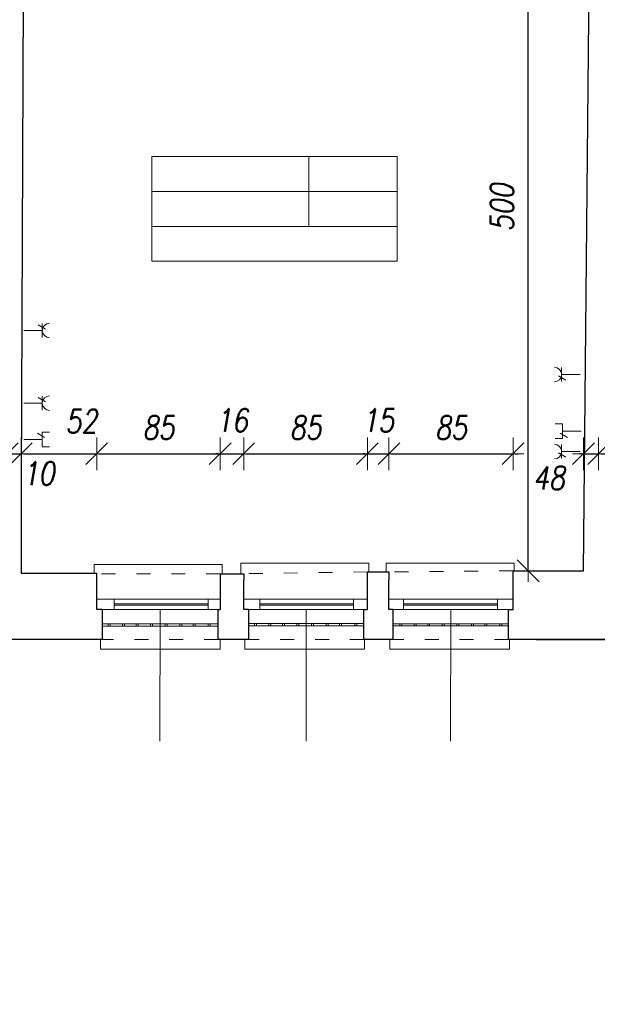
# Model space of a CAD drawing. Header units: millimetres. Extents: x -60479 to 14193, y -32440 to 949.
# Tile 16 of 68: x -37251 to -33276, y -28768 to -21993. Entities that reach past the tile are written whole.
import ezdxf

# ---------------------------------------------------------------- set-up
doc = ezdxf.new("R2010")
doc.units = ezdxf.units.MM
doc.header["$LTSCALE"] = 8
doc.linetypes.add('ACAD_ISO03W100', pattern=[30, 12, -18])
doc.layers.get('Defpoints').update_dxf_attribs({"lineweight": 0})
for name, color, linetype, lineweight in [('A_DIMEN', 7, 'Continuous', 0), ('BAM_OPISY POWIERZCHNI', 40, 'Continuous', 0), ('instalacje', 6, 'Continuous', 0), ('parter_dzwi i okna', 3, 'Continuous', 0), ('parter_kraty', 8, 'Continuous', 0), ('parter_parapet', 6, 'Continuous', 0), ('parter_podciąg', 2, 'ACAD_ISO03W100', 0), ('parter_rzut', 7, 'Continuous', 30), ('RZUT_wymiarowanie', 2, 'Continuous', 0), ('wymiarowanie', 4, 'Continuous', 0)]:
    doc.layers.add(name, color=color, linetype=linetype, lineweight=lineweight)
doc.styles.add('ROMANS1', font='romans.shx', dxfattribs={"width": 0.8, "oblique": 10})
doc.dimstyles.new('NARCH100', dxfattribs={"dimscale": 100, "dimtxt": 1.6, "dimasz": 0.15, "dimexe": 0, "dimexo": 0, "dimgap": 1, "dimtad": 1, "dimdec": 0, "dimlfac": 0.1, "dimrnd": 1, "dimdsep": 46, "dimtxsty": 'ROMANS1', "dimblk": 'wym', "dimcen": -1.5, "dimse1": 1, "dimse2": 1, "dimclrd": 4, "dimclre": 4, "dimclrt": 3, "dimadec": 0, "dimazin": 0, "dimtfac": 0.04, "dimtdec": 0, "dimtmove": 2, "dimatfit": 3, "dimldrblk": 'wym', "dimfxl": 0, "dimtolj": 1, "dimarcsym": 0})

# ---------------------------------------------------------------- blocks, each defined once
blk = doc.blocks.new('wym')
at = {"layer": 'A_DIMEN', "color": 4, "ltscale": 100}
for p, q in [((-5, -5), (5, 5)), ((0, -7.5), (0, 7.5)), ((-5, 0), (5, 0))]:
    blk.add_line(p, q, dxfattribs=at)
blk = doc.blocks.new('*D252')
at = {"layer": 'Defpoints', "color": 0, "transparency": 16777216}
for p in [(-37887.3, -26258.7), (-36683.3, -26258.7), (-36683.3, -31813.7)]:
    blk.add_point(p, dxfattribs=at)
at = {"layer": 'RZUT_wymiarowanie', "color": 4, "lineweight": -2, "transparency": 16777216}
blk.add_line((-37872.3, -31813.7), (-36698.3, -31813.7), dxfattribs=at)
at = {"layer": 'RZUT_wymiarowanie', "color": 4, "lineweight": -2, "transparency": 16777216, "xscale": 15, "yscale": 15, "zscale": 15, "rotation": 179.9999999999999}
blk.add_blockref('wym', (-37887.3, -31813.7), dxfattribs=at)
at = {"layer": 'RZUT_wymiarowanie', "color": 4, "lineweight": -2, "transparency": 16777216, "xscale": 15, "yscale": 15, "zscale": 15}
blk.add_blockref('wym', (-36683.3, -31813.7), dxfattribs=at)
at = {"layer": 'RZUT_wymiarowanie', "color": 3, "transparency": 16777216, "insert": (-37285.3, -31633.7), "char_height": 160, "attachment_point": 5, "style": 'ROMANS1'}
blk.add_mtext('\\A1;120', dxfattribs=at)
blk = doc.blocks.new('*D253')
at = {"layer": 'Defpoints', "color": 0, "transparency": 16777216}
for p in [(-36683.3, -26258.7), (-35886, -26258.7), (-35886, -31813.7)]:
    blk.add_point(p, dxfattribs=at)
at = {"layer": 'RZUT_wymiarowanie', "color": 4, "lineweight": -2, "transparency": 16777216}
blk.add_line((-36668.3, -31813.7), (-35901, -31813.7), dxfattribs=at)
at = {"layer": 'RZUT_wymiarowanie', "color": 4, "lineweight": -2, "transparency": 16777216, "xscale": 15, "yscale": 15, "zscale": 15, "rotation": 179.9999999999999}
blk.add_blockref('wym', (-36683.3, -31813.7), dxfattribs=at)
at = {"layer": 'RZUT_wymiarowanie', "color": 4, "lineweight": -2, "transparency": 16777216, "xscale": 15, "yscale": 15, "zscale": 15}
blk.add_blockref('wym', (-35886, -31813.7), dxfattribs=at)
at = {"layer": 'RZUT_wymiarowanie', "color": 3, "transparency": 16777216, "insert": (-36284.7, -31633.7), "char_height": 160, "attachment_point": 5, "style": 'ROMANS1'}
blk.add_mtext('\\A1;80', dxfattribs=at)
blk = doc.blocks.new('*D254')
at = {"layer": 'Defpoints', "color": 0, "transparency": 16777216}
for p in [(-35886, -26258.7), (-35677.1, -26258.7), (-35677.1, -31813.7)]:
    blk.add_point(p, dxfattribs=at)
at = {"layer": 'RZUT_wymiarowanie', "color": 4, "lineweight": -2, "transparency": 16777216}
for p, q in [((-35901, -31813.7), (-35916, -31813.7)), ((-35886, -31813.7), (-35677.1, -31813.7)), ((-35662.1, -31813.7), (-35647.1, -31813.7))]:
    blk.add_line(p, q, dxfattribs=at)
at = {"layer": 'RZUT_wymiarowanie', "color": 4, "lineweight": -2, "transparency": 16777216, "xscale": 15, "yscale": 15, "zscale": 15}
for p, rotation in [((-35886, -31813.7), 359.9999999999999), ((-35677.1, -31813.7), 179.9999999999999)]:
    blk.add_blockref('wym', p, dxfattribs=dict(at, rotation=rotation))
at = {"layer": 'RZUT_wymiarowanie', "color": 3, "transparency": 16777216, "insert": (-35781.6, -31594.4), "char_height": 160, "attachment_point": 5, "style": 'ROMANS1'}
blk.add_mtext('\\A1;21', dxfattribs=at)
blk = doc.blocks.new('*D255')
at = {"layer": 'Defpoints', "color": 0, "transparency": 16777216}
for p in [(-35677.1, -26258.7), (-34882.5, -26258.7), (-34882.5, -31813.7)]:
    blk.add_point(p, dxfattribs=at)
at = {"layer": 'RZUT_wymiarowanie', "color": 4, "lineweight": -2, "transparency": 16777216}
blk.add_line((-35662.1, -31813.7), (-34897.5, -31813.7), dxfattribs=at)
at = {"layer": 'RZUT_wymiarowanie', "color": 4, "lineweight": -2, "transparency": 16777216, "xscale": 15, "yscale": 15, "zscale": 15, "rotation": 179.9999999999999}
blk.add_blockref('wym', (-35677.1, -31813.7), dxfattribs=at)
at = {"layer": 'RZUT_wymiarowanie', "color": 4, "lineweight": -2, "transparency": 16777216, "xscale": 15, "yscale": 15, "zscale": 15}
blk.add_blockref('wym', (-34882.5, -31813.7), dxfattribs=at)
at = {"layer": 'RZUT_wymiarowanie', "color": 3, "transparency": 16777216, "insert": (-35279.8, -31633.7), "char_height": 160, "attachment_point": 5, "style": 'ROMANS1'}
blk.add_mtext('\\A1;79', dxfattribs=at)
blk = doc.blocks.new('*D256')
at = {"layer": 'Defpoints', "color": 0, "transparency": 16777216}
for p in [(-34882.5, -26258.7), (-34682.7, -26258.7), (-34682.7, -31813.7)]:
    blk.add_point(p, dxfattribs=at)
at = {"layer": 'RZUT_wymiarowanie', "color": 4, "lineweight": -2, "transparency": 16777216}
for p, q in [((-34897.5, -31813.7), (-34912.5, -31813.7)), ((-34882.5, -31813.7), (-34682.7, -31813.7)), ((-34667.7, -31813.7), (-34652.7, -31813.7))]:
    blk.add_line(p, q, dxfattribs=at)
at = {"layer": 'RZUT_wymiarowanie', "color": 4, "lineweight": -2, "transparency": 16777216, "xscale": 15, "yscale": 15, "zscale": 15}
for p, rotation in [((-34882.5, -31813.7), 359.9999999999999), ((-34682.7, -31813.7), 179.9999999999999)]:
    blk.add_blockref('wym', p, dxfattribs=dict(at, rotation=rotation))
at = {"layer": 'RZUT_wymiarowanie', "color": 3, "transparency": 16777216, "insert": (-34782.6, -31594.4), "char_height": 160, "attachment_point": 5, "style": 'ROMANS1'}
blk.add_mtext('\\A1;20', dxfattribs=at)
blk = doc.blocks.new('*D257')
at = {"layer": 'Defpoints', "color": 0, "transparency": 16777216}
for p in [(-34682.7, -26258.7), (-33887.4, -26258.7), (-33887.4, -31813.7)]:
    blk.add_point(p, dxfattribs=at)
at = {"layer": 'RZUT_wymiarowanie', "color": 4, "lineweight": -2, "transparency": 16777216}
blk.add_line((-34667.7, -31813.7), (-33902.4, -31813.7), dxfattribs=at)
at = {"layer": 'RZUT_wymiarowanie', "color": 4, "lineweight": -2, "transparency": 16777216, "xscale": 15, "yscale": 15, "zscale": 15, "rotation": 179.9999999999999}
blk.add_blockref('wym', (-34682.7, -31813.7), dxfattribs=at)
at = {"layer": 'RZUT_wymiarowanie', "color": 4, "lineweight": -2, "transparency": 16777216, "xscale": 15, "yscale": 15, "zscale": 15}
blk.add_blockref('wym', (-33887.4, -31813.7), dxfattribs=at)
at = {"layer": 'RZUT_wymiarowanie', "color": 3, "transparency": 16777216, "insert": (-34285, -31633.7), "char_height": 160, "attachment_point": 5, "style": 'ROMANS1'}
blk.add_mtext('\\A1;80', dxfattribs=at)
blk = doc.blocks.new('*D258')
at = {"layer": 'Defpoints', "color": 0, "transparency": 16777216}
for p in [(-33887.4, -26258.7), (-32672.9, -26258.7), (-32672.9, -31813.7)]:
    blk.add_point(p, dxfattribs=at)
at = {"layer": 'RZUT_wymiarowanie', "color": 4, "lineweight": -2, "transparency": 16777216}
blk.add_line((-33872.4, -31813.7), (-32687.9, -31813.7), dxfattribs=at)
at = {"layer": 'RZUT_wymiarowanie', "color": 4, "lineweight": -2, "transparency": 16777216, "xscale": 15, "yscale": 15, "zscale": 15, "rotation": 179.9999999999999}
blk.add_blockref('wym', (-33887.4, -31813.7), dxfattribs=at)
at = {"layer": 'RZUT_wymiarowanie', "color": 4, "lineweight": -2, "transparency": 16777216, "xscale": 15, "yscale": 15, "zscale": 15}
blk.add_blockref('wym', (-32672.9, -31813.7), dxfattribs=at)
at = {"layer": 'RZUT_wymiarowanie', "color": 3, "transparency": 16777216, "insert": (-33280.2, -31633.7), "char_height": 160, "attachment_point": 5, "style": 'ROMANS1'}
blk.add_mtext('\\A1;121', dxfattribs=at)
blk = doc.blocks.new('*D178')
at = {"layer": 'Defpoints', "color": 0, "transparency": 16777216}
for p in [(-56057.1, -26261.6), (-1532.1, -26294.4), (-1532.1, -32327.7)]:
    blk.add_point(p, dxfattribs=at)
at = {"layer": 'RZUT_wymiarowanie', "color": 4, "lineweight": -2, "transparency": 16777216}
blk.add_line((-56042.1, -32327.7), (-1547.1, -32327.7), dxfattribs=at)
at = {"layer": 'RZUT_wymiarowanie', "color": 4, "lineweight": -2, "transparency": 16777216, "xscale": 15, "yscale": 15, "zscale": 15, "rotation": 179.9999999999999}
blk.add_blockref('wym', (-56057.1, -32327.7), dxfattribs=at)
at = {"layer": 'RZUT_wymiarowanie', "color": 4, "lineweight": -2, "transparency": 16777216, "xscale": 15, "yscale": 15, "zscale": 15}
blk.add_blockref('wym', (-1532.1, -32327.7), dxfattribs=at)
at = {"layer": 'RZUT_wymiarowanie', "color": 3, "transparency": 16777216, "insert": (-28794.6, -32147.7), "char_height": 160, "attachment_point": 5, "style": 'ROMANS1'}
blk.add_mtext('\\A1;5453', dxfattribs=at)
blk = doc.blocks.new('*D553')
at = {"layer": 'Defpoints', "color": 0, "transparency": 16777216}
for p in [(-37241, -24979.7), (-37336.8, -25788.7), (-37241, -25801.5)]:
    blk.add_point(p, dxfattribs=at)
at = {"layer": 'instalacje', "color": 4, "lineweight": -2, "transparency": 16777216}
for p, q in [((-37351.8, -24979.7), (-37366.8, -24979.7)), ((-37336.8, -24979.7), (-37241, -24979.7)), ((-37226, -24979.7), (-37211, -24979.7))]:
    blk.add_line(p, q, dxfattribs=at)
at = {"layer": 'instalacje', "color": 4, "lineweight": -2, "transparency": 16777216, "xscale": 15, "yscale": 15, "zscale": 15}
for p, rotation in [((-37336.8, -24979.7), 359.9999999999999), ((-37241, -24979.7), 179.9999999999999)]:
    blk.add_blockref('wym', p, dxfattribs=dict(at, rotation=rotation))
at = {"layer": 'instalacje', "color": 3, "transparency": 16777216, "insert": (-37121.9, -25115), "char_height": 160, "attachment_point": 5, "style": 'ROMANS1'}
blk.add_mtext('\\A1;10', dxfattribs=at)
blk = doc.blocks.new('*D554')
at = {"layer": 'Defpoints', "color": 0, "transparency": 16777216}
for p in [(-36721.3, -24979.7), (-37241, -25801.5), (-36721.3, -25981.2)]:
    blk.add_point(p, dxfattribs=at)
at = {"layer": 'instalacje', "color": 4, "lineweight": -2, "transparency": 16777216}
blk.add_line((-37226, -24979.7), (-36736.3, -24979.7), dxfattribs=at)
at = {"layer": 'instalacje', "color": 4, "lineweight": -2, "transparency": 16777216, "xscale": 15, "yscale": 15, "zscale": 15, "rotation": 179.9999999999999}
blk.add_blockref('wym', (-37241, -24979.7), dxfattribs=at)
at = {"layer": 'instalacje', "color": 4, "lineweight": -2, "transparency": 16777216, "xscale": 15, "yscale": 15, "zscale": 15}
blk.add_blockref('wym', (-36721.3, -24979.7), dxfattribs=at)
at = {"layer": 'instalacje', "color": 3, "transparency": 16777216, "insert": (-36827.3, -24755.4), "char_height": 160, "attachment_point": 5, "style": 'ROMANS1'}
blk.add_mtext('\\A1;52', dxfattribs=at)
blk = doc.blocks.new('*D555')
at = {"layer": 'Defpoints', "color": 0, "transparency": 16777216}
for p in [(-35871.5, -24979.7), (-36721.3, -25981.2), (-35871.5, -25981.2)]:
    blk.add_point(p, dxfattribs=at)
at = {"layer": 'instalacje', "color": 4, "lineweight": -2, "transparency": 16777216}
blk.add_line((-36706.3, -24979.7), (-35886.5, -24979.7), dxfattribs=at)
at = {"layer": 'instalacje', "color": 4, "lineweight": -2, "transparency": 16777216, "xscale": 15, "yscale": 15, "zscale": 15, "rotation": 179.9999999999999}
blk.add_blockref('wym', (-36721.3, -24979.7), dxfattribs=at)
at = {"layer": 'instalacje', "color": 4, "lineweight": -2, "transparency": 16777216, "xscale": 15, "yscale": 15, "zscale": 15}
blk.add_blockref('wym', (-35871.5, -24979.7), dxfattribs=at)
at = {"layer": 'instalacje', "color": 3, "transparency": 16777216, "insert": (-36296.4, -24799.7), "char_height": 160, "attachment_point": 5, "style": 'ROMANS1'}
blk.add_mtext('\\A1;85', dxfattribs=at)
blk = doc.blocks.new('*D556')
at = {"layer": 'Defpoints', "color": 0, "transparency": 16777216}
for p in [(-35709.3, -24979.7), (-35871.5, -25981.2), (-35709.3, -25981.2)]:
    blk.add_point(p, dxfattribs=at)
at = {"layer": 'instalacje', "color": 4, "lineweight": -2, "transparency": 16777216}
for p, q in [((-35886.5, -24979.7), (-35901.5, -24979.7)), ((-35871.5, -24979.7), (-35709.3, -24979.7)), ((-35694.3, -24979.7), (-35679.3, -24979.7))]:
    blk.add_line(p, q, dxfattribs=at)
at = {"layer": 'instalacje', "color": 4, "lineweight": -2, "transparency": 16777216, "xscale": 15, "yscale": 15, "zscale": 15}
for p, rotation in [((-35871.5, -24979.7), 359.9999999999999), ((-35709.3, -24979.7), 179.9999999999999)]:
    blk.add_blockref('wym', p, dxfattribs=dict(at, rotation=rotation))
at = {"layer": 'instalacje', "color": 3, "transparency": 16777216, "insert": (-35790.4, -24749.7), "char_height": 160, "attachment_point": 5, "style": 'ROMANS1'}
blk.add_mtext('\\A1;16', dxfattribs=at)
blk = doc.blocks.new('*D557')
at = {"layer": 'Defpoints', "color": 0, "transparency": 16777216}
for p in [(-34858.6, -24979.7), (-35709.3, -25981.2), (-34858.6, -25981.2)]:
    blk.add_point(p, dxfattribs=at)
at = {"layer": 'instalacje', "color": 4, "lineweight": -2, "transparency": 16777216}
blk.add_line((-35694.3, -24979.7), (-34873.6, -24979.7), dxfattribs=at)
at = {"layer": 'instalacje', "color": 4, "lineweight": -2, "transparency": 16777216, "xscale": 15, "yscale": 15, "zscale": 15, "rotation": 179.9999999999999}
blk.add_blockref('wym', (-35709.3, -24979.7), dxfattribs=at)
at = {"layer": 'instalacje', "color": 4, "lineweight": -2, "transparency": 16777216, "xscale": 15, "yscale": 15, "zscale": 15}
blk.add_blockref('wym', (-34858.6, -24979.7), dxfattribs=at)
at = {"layer": 'instalacje', "color": 3, "transparency": 16777216, "insert": (-35284, -24799.7), "char_height": 160, "attachment_point": 5, "style": 'ROMANS1'}
blk.add_mtext('\\A1;85', dxfattribs=at)
blk = doc.blocks.new('*D558')
at = {"layer": 'Defpoints', "color": 0, "transparency": 16777216}
for p in [(-34710.2, -24979.7), (-34858.6, -25981.2), (-34710.2, -25981.2)]:
    blk.add_point(p, dxfattribs=at)
at = {"layer": 'instalacje', "color": 4, "lineweight": -2, "transparency": 16777216}
for p, q in [((-34873.6, -24979.7), (-34888.6, -24979.7)), ((-34858.6, -24979.7), (-34710.2, -24979.7)), ((-34695.2, -24979.7), (-34680.2, -24979.7))]:
    blk.add_line(p, q, dxfattribs=at)
at = {"layer": 'instalacje', "color": 4, "lineweight": -2, "transparency": 16777216, "xscale": 15, "yscale": 15, "zscale": 15}
for p, rotation in [((-34858.6, -24979.7), 359.9999999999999), ((-34710.2, -24979.7), 179.9999999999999)]:
    blk.add_blockref('wym', p, dxfattribs=dict(at, rotation=rotation))
at = {"layer": 'instalacje', "color": 3, "transparency": 16777216, "insert": (-34784.4, -24749.7), "char_height": 160, "attachment_point": 5, "style": 'ROMANS1'}
blk.add_mtext('\\A1;15', dxfattribs=at)
blk = doc.blocks.new('*D559')
at = {"layer": 'Defpoints', "color": 0, "transparency": 16777216}
for p in [(-33855.6, -24979.7), (-34710.2, -25981.2), (-33855.6, -25981.2)]:
    blk.add_point(p, dxfattribs=at)
at = {"layer": 'instalacje', "color": 4, "lineweight": -2, "transparency": 16777216}
blk.add_line((-34695.2, -24979.7), (-33870.6, -24979.7), dxfattribs=at)
at = {"layer": 'instalacje', "color": 4, "lineweight": -2, "transparency": 16777216, "xscale": 15, "yscale": 15, "zscale": 15, "rotation": 179.9999999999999}
blk.add_blockref('wym', (-34710.2, -24979.7), dxfattribs=at)
at = {"layer": 'instalacje', "color": 4, "lineweight": -2, "transparency": 16777216, "xscale": 15, "yscale": 15, "zscale": 15}
blk.add_blockref('wym', (-33855.6, -24979.7), dxfattribs=at)
at = {"layer": 'instalacje', "color": 3, "transparency": 16777216, "insert": (-34282.9, -24799.7), "char_height": 160, "attachment_point": 5, "style": 'ROMANS1'}
blk.add_mtext('\\A1;85', dxfattribs=at)
blk = doc.blocks.new('*D560')
at = {"layer": 'Defpoints', "color": 0, "transparency": 16777216}
for p in [(-33370.8, -24979.7), (-33370.8, -25785), (-33855.6, -25981.2)]:
    blk.add_point(p, dxfattribs=at)
at = {"layer": 'instalacje', "color": 4, "lineweight": -2, "transparency": 16777216}
for p, q in [((-33840.6, -24979.7), (-33817.4, -24979.7)), ((-33385.8, -24979.7), (-33401.5, -24979.7))]:
    blk.add_line(p, q, dxfattribs=at)
at = {"layer": 'instalacje', "color": 4, "lineweight": -2, "transparency": 16777216, "xscale": 15, "yscale": 15, "zscale": 15, "rotation": 179.9999999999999}
blk.add_blockref('wym', (-33855.6, -24979.7), dxfattribs=at)
at = {"layer": 'instalacje', "color": 4, "lineweight": -2, "transparency": 16777216, "xscale": 15, "yscale": 15, "zscale": 15}
blk.add_blockref('wym', (-33370.8, -24979.7), dxfattribs=at)
at = {"layer": 'instalacje', "color": 3, "transparency": 16777216, "insert": (-33609.5, -25146.3), "char_height": 160, "attachment_point": 5, "style": 'ROMANS1'}
blk.add_mtext('\\A1;48', dxfattribs=at)
blk = doc.blocks.new('*D561')
at = {"layer": 'Defpoints', "color": 0, "transparency": 16777216}
for p in [(-33267.2, -24979.7), (-33370.8, -25785), (-33267.2, -25791.3)]:
    blk.add_point(p, dxfattribs=at)
at = {"layer": 'instalacje', "color": 4, "lineweight": -2, "transparency": 16777216}
for p, q in [((-33385.8, -24979.7), (-33400.8, -24979.7)), ((-33370.8, -24979.7), (-33267.2, -24979.7)), ((-33252.2, -24979.7), (-33237.2, -24979.7))]:
    blk.add_line(p, q, dxfattribs=at)
at = {"layer": 'instalacje', "color": 4, "lineweight": -2, "transparency": 16777216, "xscale": 15, "yscale": 15, "zscale": 15}
for p, rotation in [((-33370.8, -24979.7), 359.9999999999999), ((-33267.2, -24979.7), 179.9999999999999)]:
    blk.add_blockref('wym', p, dxfattribs=dict(at, rotation=rotation))
at = {"layer": 'instalacje', "color": 3, "transparency": 16777216, "insert": (-33113.3, -25156.6), "char_height": 160, "attachment_point": 5, "style": 'ROMANS1'}
blk.add_mtext('\\A1;10', dxfattribs=at)
blk = doc.blocks.new('*D562')
at = {"layer": 'Defpoints', "color": 0, "transparency": 16777216}
for p in [(-32717.1, -24979.7), (-33267.2, -25791.3), (-32717.1, -25981.2)]:
    blk.add_point(p, dxfattribs=at)
at = {"layer": 'instalacje', "color": 4, "lineweight": -2, "transparency": 16777216}
blk.add_line((-33252.2, -24979.7), (-32732.1, -24979.7), dxfattribs=at)
at = {"layer": 'instalacje', "color": 4, "lineweight": -2, "transparency": 16777216, "xscale": 15, "yscale": 15, "zscale": 15, "rotation": 179.9999999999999}
blk.add_blockref('wym', (-33267.2, -24979.7), dxfattribs=at)
at = {"layer": 'instalacje', "color": 4, "lineweight": -2, "transparency": 16777216, "xscale": 15, "yscale": 15, "zscale": 15}
blk.add_blockref('wym', (-32717.1, -24979.7), dxfattribs=at)
at = {"layer": 'instalacje', "color": 3, "transparency": 16777216, "insert": (-32906.7, -24799.7), "char_height": 160, "attachment_point": 5, "style": 'ROMANS1'}
blk.add_mtext('\\A1;55', dxfattribs=at)
blk = doc.blocks.new('*D606')
at = {"layer": 'Defpoints', "color": 0, "transparency": 16777216}
for p in [(-33751.6, -20786.6), (-33422.3, -20786.6), (-33370.8, -25785)]:
    blk.add_point(p, dxfattribs=at)
at = {"layer": 'instalacje', "color": 4, "lineweight": -2, "transparency": 16777216}
blk.add_line((-33751.6, -25770), (-33751.6, -20801.6), dxfattribs=at)
at = {"layer": 'instalacje', "color": 4, "lineweight": -2, "transparency": 16777216, "xscale": 15, "yscale": 15, "zscale": 15}
for p, rotation in [((-33751.6, -20786.6), 90), ((-33751.6, -25785), 270)]:
    blk.add_blockref('wym', p, dxfattribs=dict(at, rotation=rotation))
at = {"layer": 'instalacje', "color": 3, "transparency": 16777216, "insert": (-33931.6, -23285.8), "char_height": 160, "attachment_point": 5, "rotation": 90, "style": 'ROMANS1'}
blk.add_mtext('\\A1;500', dxfattribs=at)

msp = doc.modelspace()

# ---------------------------------------------------------------- linework, layer by layer
at = {"layer": 'BAM_OPISY POWIERZCHNI'}
msp.add_line((-35260.9, -22935), (-35260.9, -23415), dxfattribs=at)
for points in [[(-36343, -22935), (-36343, -23415), (-34652.4, -23415), (-34652.4, -22935)], [(-36343, -22935), (-34652.4, -22935)], [(-34652.4, -23175), (-36343, -23175)], [(-36343, -23415), (-36343, -23655), (-34652.4, -23655), (-34652.4, -23415)]]:
    msp.add_lwpolyline(points, dxfattribs=at)
at = {"layer": 'instalacje'}
for points in [[(-37074.1, -24122.9), (-37123.8, -24093)], [(-37095.7, -24083.6), (-37095.7, -24179.5)], [(-37095.7, -24131.5), (-37223.7, -24131.5)], [(-33521.3, -24483), (-33521.3, -24387.1)], [(-33542.9, -24443.6), (-33493.2, -24473.5)], [(-33521.3, -24435), (-33393.3, -24435)], [(-37074.1, -24622.9), (-37123.8, -24593)], [(-37095.7, -24583.6), (-37095.7, -24679.5)], [(-37095.7, -24631.5), (-37223.7, -24631.5)], [(-33566.2, -24774.8), (-33516, -24774.8)], [(-33516, -24774.8), (-33516, -24875.3)], [(-37079.8, -24868.5), (-37129.6, -24838.6)], [(-37095.7, -24931.8), (-37095.7, -24831.3)], [(-37045.4, -24831.3), (-37095.7, -24831.3)], [(-33531.8, -24838.1), (-33482.1, -24868)], [(-33516, -24825), (-33388, -24825)], [(-37095.7, -24881.5), (-37223.7, -24881.5)], [(-37045.4, -24931.8), (-37095.7, -24931.8)], [(-33566.2, -24875.3), (-33516, -24875.3)], [(-33521.3, -25013), (-33521.3, -24917.1)], [(-33542.9, -24973.6), (-33493.2, -25003.5)], [(-33521.3, -24965), (-33393.3, -24965)]]:
    msp.add_lwpolyline(points, dxfattribs=at)
for centre, start, end in [((-37045.4, -24131.5), 90, 270), ((-33571.6, -24435), 270, 90), ((-37045.4, -24631.5), 90, 270), ((-33571.6, -24965), 270, 90)]:
    msp.add_arc(centre, 50.2, start, end, dxfattribs=at)
at = {"layer": 'parter_dzwi i okna'}
for points in [[(-35871.5, -25981.2), (-36721.3, -25981.2)], [(-36600.3, -25981.2), (-36600.3, -26051.2)], [(-35955, -26012.4), (-36600.3, -26012.4)], [(-35955, -25981.2), (-35955, -26051.2)], [(-34858.6, -25981.2), (-35709.3, -25981.2)], [(-35599, -25981.2), (-35599, -26051.2)], [(-34953.7, -26012.4), (-35599, -26012.4)], [(-34953.7, -25981.2), (-34953.7, -26051.2)], [(-33855.6, -25981.2), (-34710.2, -25981.2)], [(-34609.1, -25981.2), (-34609.1, -26051.2)], [(-33963.8, -26012.4), (-34609.1, -26012.4)], [(-33963.8, -25981.2), (-33963.8, -26051.2)], [(-35886, -26051.2), (-36683.3, -26051.2)], [(-35955, -26022), (-36600.3, -26022)], [(-34882.5, -26051.2), (-35677.1, -26051.2)], [(-34953.7, -26022), (-35599, -26022)], [(-33887.4, -26051.2), (-34682.7, -26051.2)], [(-33963.8, -26022), (-34609.1, -26022)]]:
    msp.add_lwpolyline(points, dxfattribs=at)
at = {"layer": 'parter_kraty'}
for points in [[(-36683.3, -26150.9), (-35886, -26150.9)], [(-36643.3, -26150.9), (-36643.3, -26166.5)], [(-36629.5, -26150.9), (-36629.5, -26166.5)], [(-36543.2, -26150.9), (-36543.2, -26166.5)], [(-36529.5, -26150.9), (-36529.5, -26166.5)], [(-36450.8, -26150.9), (-36450.8, -26166.5)], [(-36437.1, -26150.9), (-36437.1, -26166.5)], [(-36350.4, -26150.9), (-36350.4, -26166.5)], [(-36336.7, -26150.9), (-36336.7, -26166.5)], [(-36249.2, -26150.9), (-36249.2, -26166.5)], [(-36235.5, -26150.9), (-36235.5, -26166.5)], [(-36149, -26150.9), (-36149, -26166.5)], [(-36135.3, -26150.9), (-36135.3, -26166.5)], [(-36057.8, -26150.9), (-36057.8, -26166.5)], [(-36044.1, -26150.9), (-36044.1, -26166.5)], [(-35953.2, -26150.9), (-35953.2, -26166.5)], [(-35939.4, -26150.9), (-35939.4, -26166.5)], [(-35677.1, -26147.4), (-34882.5, -26147.4)], [(-35636, -26147.4), (-35636, -26163)], [(-35622.2, -26147.4), (-35622.2, -26163)], [(-35535.9, -26147.4), (-35535.9, -26163)], [(-35522.2, -26147.4), (-35522.2, -26163)], [(-35443.5, -26147.4), (-35443.5, -26163)], [(-35429.8, -26147.4), (-35429.8, -26163)], [(-35343.1, -26147.4), (-35343.1, -26163)], [(-35329.3, -26147.4), (-35329.3, -26163)], [(-35241.9, -26147.4), (-35241.9, -26163)], [(-35228.2, -26147.4), (-35228.2, -26163)], [(-35141.7, -26147.4), (-35141.7, -26163)], [(-35128, -26147.4), (-35128, -26163)], [(-35050.5, -26147.4), (-35050.5, -26163)], [(-35036.8, -26147.4), (-35036.8, -26163)], [(-34945.8, -26147.4), (-34945.8, -26163)], [(-34932.1, -26147.4), (-34932.1, -26163)], [(-34682.7, -26149.1), (-33887.4, -26149.1)], [(-34635.9, -26149.1), (-34635.9, -26164.8)], [(-34622.1, -26149.1), (-34622.1, -26164.8)], [(-34535.8, -26149.1), (-34535.8, -26164.8)], [(-34522.1, -26149.1), (-34522.1, -26164.8)], [(-34443.4, -26149.1), (-34443.4, -26164.8)], [(-34429.7, -26149.1), (-34429.7, -26164.8)], [(-34343, -26149.1), (-34343, -26164.8)], [(-34329.3, -26149.1), (-34329.3, -26164.8)], [(-34241.8, -26149.1), (-34241.8, -26164.8)], [(-34228.1, -26149.1), (-34228.1, -26164.8)], [(-34141.6, -26149.1), (-34141.6, -26164.8)], [(-34127.9, -26149.1), (-34127.9, -26164.8)], [(-34050.4, -26149.1), (-34050.4, -26164.8)], [(-34036.7, -26149.1), (-34036.7, -26164.8)], [(-33945.7, -26149.1), (-33945.7, -26164.8)], [(-33932, -26149.1), (-33932, -26164.8)], [(-36683.3, -26166.5), (-35886, -26166.5)], [(-35677.1, -26163), (-34882.5, -26163)], [(-34682.7, -26164.8), (-33887.4, -26164.8)]]:
    msp.add_lwpolyline(points, dxfattribs=at)
at = {"layer": 'parter_parapet'}
for points in [[(-36738.5, -25801.5), (-36738.5, -25741.4), (-35857.4, -25741.4), (-35857.4, -25805.3)], [(-35730.1, -25805.3), (-35730.1, -25731.6), (-34849, -25731.6), (-34849, -25793.2)], [(-34728.6, -25793.2), (-34728.6, -25732.5), (-33847.4, -25732.5), (-33847.4, -25785)], [(-36696.1, -26258.7), (-36696.1, -26324.3), (-35871.7, -26324.3), (-35871.7, -26258.7)], [(-35702, -26258.7), (-35702, -26324.3), (-34877.6, -26324.3), (-34877.6, -26258.7)], [(-34704.8, -26258.7), (-34704.8, -26324.3), (-33880.4, -26324.3), (-33880.4, -26258.7)]]:
    msp.add_lwpolyline(points, dxfattribs=at)
at = {"layer": 'parter_podciąg'}
for points in [[(-35871.5, -25805.3), (-36721.3, -25805.3)], [(-34858.6, -25793.2), (-35709.3, -25805.3)], [(-33855.6, -25785), (-34710.2, -25793.2)], [(-35886, -26258.7), (-36683.3, -26258.7)], [(-34882.5, -26258.7), (-35677.1, -26258.7)], [(-33887.4, -26258.7), (-34682.7, -26258.7)]]:
    msp.add_lwpolyline(points, dxfattribs=at)
at = {"layer": 'parter_rzut'}
for p, q in [((-37222, -20143.9), (-37241, -25154.1)), ((-37241, -25154.1), (-37241, -25801.5)), ((-37241, -25801.5), (-36721.3, -25801.5))]:
    msp.add_line(p, q, dxfattribs=at)
for points in [[(-33855.6, -25894.9), (-33855.6, -25785), (-33370.8, -25785), (-33322.1, -20786.6)], [(-36683.3, -26051.2), (-36721.3, -26051.2), (-36721.3, -25801.5)], [(-35871.5, -25805.3), (-35871.5, -26051.2)], [(-35871.5, -25805.3), (-35709.3, -25805.3), (-35709.3, -25850.3)], [(-34858.6, -25894.9), (-34858.6, -25793.2), (-34710.2, -25793.2), (-34710.2, -25850.3)], [(-35677.1, -26051.2), (-35709.3, -26051.2), (-35709.3, -25850.3)], [(-34682.7, -26051.2), (-34710.2, -26051.2), (-34710.2, -25850.3)], [(-34682.7, -26051.2), (-34682.7, -26258.7), (-34882.5, -26258.7), (-34882.5, -26051.2), (-34858.6, -26051.2), (-34858.6, -25894.9)], [(-33696.4, -26258.7), (-33887.4, -26258.7), (-33887.4, -26051.2), (-33855.6, -26051.2), (-33855.6, -25894.9)], [(-36683.3, -26051.2), (-36683.3, -26258.7), (-36875.8, -26258.7)], [(-35677.1, -26051.2), (-35677.1, -26258.7), (-35886, -26258.7), (-35886, -26051.2), (-35871.5, -26051.2)], [(-32672.9, -26051.2), (-32672.9, -26258.7), (-33887.4, -26258.7)], [(-36875.8, -26258.7), (-37706, -26258.7)], [(-33696.4, -26258.7), (-32871.1, -26258.7)]]:
    msp.add_lwpolyline(points, dxfattribs=at)
at = {"layer": 'wymiarowanie'}
for points in [[(-36286, -26956.6), (-36285.4, -26051.2)], [(-35280.4, -26956.6), (-35279.8, -26051.2)], [(-34285.6, -26956.6), (-34285, -26051.2)]]:
    msp.add_lwpolyline(points, dxfattribs=at)

# ---------------------------------------------------------------- dimensions: what is measured, and where the dimension line sits
at = {"layer": 'instalacje'}
dim = msp.add_linear_dim(base=(-33751.6, -20786.6), p1=(-33370.8, -25785), p2=(-33422.3, -20786.6), angle=90, dimstyle='NARCH100', dxfattribs=at)
dim.commit()
dim.dimension.update_dxf_attribs({"geometry": '*D606', "text_midpoint": (-33931.6, -23285.8)})
for base, p1, p2, picture, middle in [((-36721.3, -24979.7), (-37241, -25801.5), (-36721.3, -25981.2), '*D554', (-36827.3, -24755.4)), ((-32717.1, -24979.7), (-33267.2, -25791.3), (-32717.1, -25981.2), '*D562', (-32906.7, -24799.7)), ((-37241, -24979.7), (-37336.8, -25788.7), (-37241, -25801.5), '*D553', (-37121.9, -25115)), ((-33370.8, -24979.7), (-33855.6, -25981.2), (-33370.8, -25785), '*D560', (-33609.5, -25146.3)), ((-33267.2, -24979.7), (-33370.8, -25785), (-33267.2, -25791.3), '*D561', (-33113.3, -25156.6))]:
    dim = msp.add_linear_dim(base=base, p1=p1, p2=p2, dimstyle='NARCH100', dxfattribs=at)
    dim.commit()
    dim.dimension.update_dxf_attribs({"geometry": picture, "text_midpoint": middle, "dimtype": 160})
for base, p1, p2, picture, middle in [((-35709.3, -24979.7), (-35871.5, -25981.2), (-35709.3, -25981.2), '*D556', (-35790.4, -24749.7)), ((-34710.2, -24979.7), (-34858.6, -25981.2), (-34710.2, -25981.2), '*D558', (-34784.4, -24749.7)), ((-35871.5, -24979.7), (-36721.3, -25981.2), (-35871.5, -25981.2), '*D555', (-36296.4, -24799.7)), ((-34858.6, -24979.7), (-35709.3, -25981.2), (-34858.6, -25981.2), '*D557', (-35284, -24799.7)), ((-33855.6, -24979.7), (-34710.2, -25981.2), (-33855.6, -25981.2), '*D559', (-34282.9, -24799.7))]:
    dim = msp.add_linear_dim(base=base, p1=p1, p2=p2, dimstyle='NARCH100', dxfattribs=at)
    dim.commit()
    dim.dimension.update_dxf_attribs({"geometry": picture, "text_midpoint": middle})
at = {"layer": 'RZUT_wymiarowanie'}
for base, p1, p2, picture, middle in [((-1532.0609, -32327.7224), (-56057.0718, -26261.5567), (-1532.0609, -26294.3741), '*D178', (-28794.5664, -32147.7224)), ((-36683.3, -31813.7), (-37887.3, -26258.7), (-36683.3, -26258.7), '*D252', (-37285.3, -31633.7)), ((-35886, -31813.7), (-36683.3, -26258.7), (-35886, -26258.7), '*D253', (-36284.7, -31633.7)), ((-34882.5, -31813.7), (-35677.1, -26258.7), (-34882.5, -26258.7), '*D255', (-35279.8, -31633.7)), ((-33887.4, -31813.7), (-34682.7, -26258.7), (-33887.4, -26258.7), '*D257', (-34285, -31633.7)), ((-32672.9, -31813.7), (-33887.4, -26258.7), (-32672.9, -26258.7), '*D258', (-33280.2, -31633.7))]:
    dim = msp.add_linear_dim(base=base, p1=p1, p2=p2, dimstyle='NARCH100', dxfattribs=at)
    dim.commit()
    dim.dimension.update_dxf_attribs({"geometry": picture, "text_midpoint": middle})
for base, p1, p2, picture, middle in [((-35677.1, -31813.7), (-35886, -26258.7), (-35677.1, -26258.7), '*D254', (-35781.6, -31594.4)), ((-34682.7, -31813.7), (-34882.5, -26258.7), (-34682.7, -26258.7), '*D256', (-34782.6, -31594.4))]:
    dim = msp.add_linear_dim(base=base, p1=p1, p2=p2, dimstyle='NARCH100', dxfattribs=at)
    dim.commit()
    dim.dimension.update_dxf_attribs({"geometry": picture, "text_midpoint": middle, "dimtype": 160})

doc.saveas('drawing.dxf')
